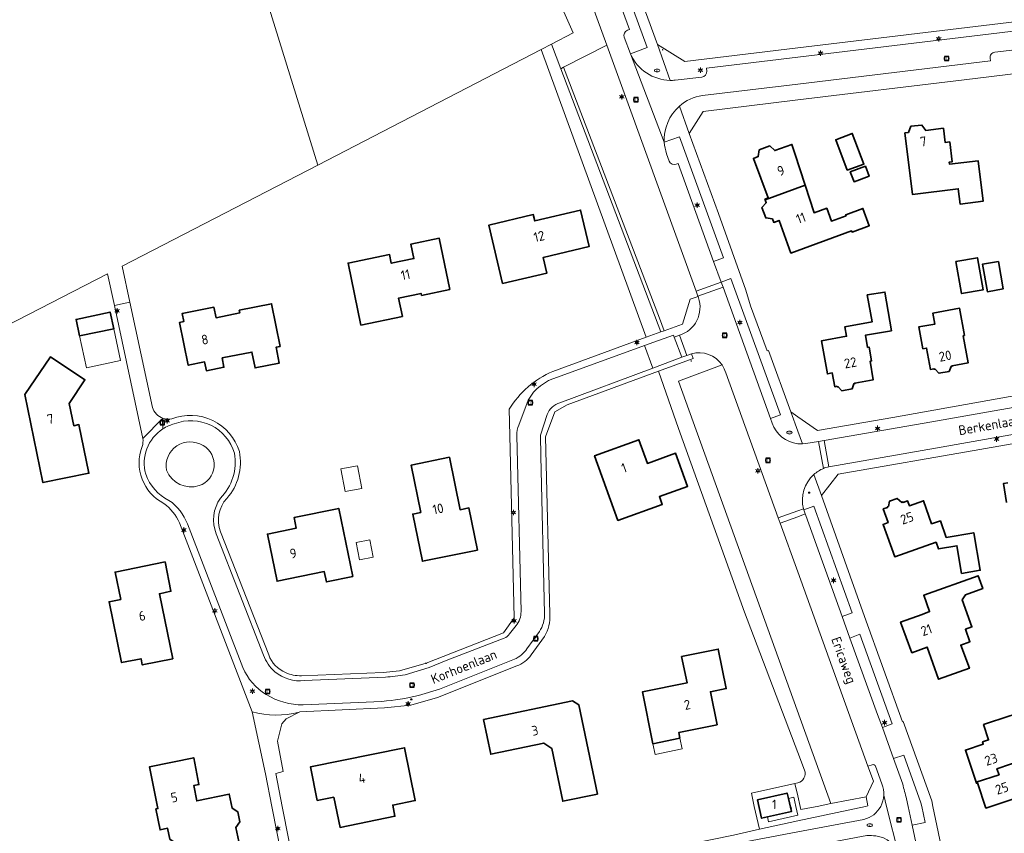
# Model space of a CAD drawing. Header units: metres. Extents: x 140853 to 145288, y 474558 to 480269.
# Tile 191 of 256: x 143355 to 143539, y 478495 to 478647. Entities that reach past the tile are written whole.
import ezdxf
from ezdxf.enums import TextEntityAlignment as Align

# ---------------------------------------------------------------- set-up
doc = ezdxf.new("R2010")
doc.units = ezdxf.units.M
doc.header["$MEASUREMENT"] = 0
for name, color, linetype, lineweight in [('B-WE-GR-BEPLANTING_CULTUUR_BOSPLANTSOEN-G', 90, 'GR-PLANTSOEN', 18), ('B-WE-GR-BOS_LOOF-G', 40, 'Continuous', 13), ('B-WE-GR-GRAS_KRUIDENRIJK-G', 80, 'Continuous', 18), ('B-WE-GR-GROENVOORZIENING-G', 80, 'Continuous', 18), ('B-WE-IE-TERREINAFSCHEIDING_KUNSTMATIG_HEKWERK-G', 20, 'IE-TERREINAFSCHEIDING-KUNSTMATIG', 18), ('B-WE-KL-DATA_TELECOM_KAST-S', 90, 'Continuous', 18), ('B-WE-KL-ET_LS_OV_LICHTMAST-S', 190, 'Continuous', 18), ('B-WE-KL-WATER_BRANDLEIDING_PUT-S', 150, 'Continuous', 18), ('B-WE-KL-WATER_PUT-S', 170, 'Continuous', 18), ('B-WE-OG-BEBOUWING-G', 7, 'Continuous', 35), ('B-WE-OG-BEBOUWING_BIJGEBOUW-G', 7, 'Continuous', 18), ('B-WE-OG-BEBOUWING_HUISNUMMER-T18', 10, 'Continuous', 18), ('B-WE-OG-BEBOUWING_LUIFEL-G', 7, 'Continuous', 18), ('B-WE-OG-BEBOUWING_STRAATNAAM-T18', 10, 'Continuous', 18), ('B-WE-OG-TERREIN_ERF-G', 7, 'Continuous', 18), ('B-WE-RI-GWA_RIOOLPUT-S', 30, 'Continuous', 18), ('B-WE-VH-VERHARDING_ASFALT-G', 252, 'Continuous', 18), ('B-WE-VH-VERHARDING_BETONSTRAATSTEEN-G', 252, 'Continuous', 18), ('B-WE-VH-VERHARDING_TEGEL-G', 252, 'Continuous', 18), ('X-XX-XX-ALGEMEEN-S', 7, 'Continuous', 18)]:
    doc.layers.add(name, color=color, linetype=linetype, lineweight=lineweight)
doc.styles.add('NLCS-ISO', font='txt')
doc.linetypes.add('GR-PLANTSOEN', pattern='A,0,[179,NLCS.shx,S=2,R=0,X=0,Y=0],-4', length=4)
doc.linetypes.add('IE-TERREINAFSCHEIDING-KUNSTMATIG', pattern='A,4,[82,NLCS.shx,S=0.75,R=90,X=0,Y=0],4,-2', length=10)

# ---------------------------------------------------------------- blocks, each defined once
blk = doc.blocks.new('SIE-WEG_AFVALBAK_TYPE_01')
for radius in [0.25, 0.156]:
    blk.add_circle((0, 0), radius)
blk = doc.blocks.new('B-SIE-WEG_LICHTMAST-SO')
at = {"ltscale": 0.1}
for p, q in [((-1.1, 0.63), (-2.19, 1.27)), ((0, 1.27), (0, 2.53)), ((1.1, 0.63), (2.19, 1.27)), ((-1.1, -0.63), (-2.19, -1.27)), ((0, -1.27), (0, -2.53)), ((1.1, -0.63), (2.19, -1.27))]:
    blk.add_line(p, q, dxfattribs=at)
at = {"flags": 128}
for points in [[(-1.16, 0.5), (1.16, 0.5)], [(-1.16, -0.5), (1.16, -0.5)]]:
    blk.add_lwpolyline(points, dxfattribs=at)
at = {"ltscale": 0.1}
blk.add_circle((0, 0), 1.27, dxfattribs=at)
at = {"style": 'NLCS-ISO'}
blk.add_attdef('TYPE', text='', height=1.8, dxfattribs=at).set_placement((0, 2.53), align=Align.BOTTOM_CENTER)
blk = doc.blocks.new('SRI-PUT_INSPECTIE-SO')
at = {"lineweight": -3, "flags": 128}
blk.add_lwpolyline([(-2, -2), (2, -2), (2, 2), (-2, 2)], close=True, dxfattribs=at)
at = {"lineweight": -3, "ltscale": 1.5}
blk.add_circle((0, 0), 2, dxfattribs=at)
at = {"ltscale": 0.1, "style": 'NLCS-ISO'}
blk.add_text('I', height=2.5, dxfattribs=at).set_placement((0, -0.01), align=Align.MIDDLE_CENTER)
blk = doc.blocks.new('SIE-WEG_STRAATPOT_BRANDKRAAN-SO')
blk.add_ellipse((0, 0), major_axis=(-0.729, 0), ratio=0.685994)
at = {"style": 'NLCS-ISO'}
blk.add_text('BR', height=0.4, dxfattribs=at).set_placement((-0.3, -0.15))
blk = doc.blocks.new('SKL-WATERLEIDINGPUT-SO')
at = {"color": 0, "linetype": 'ByBlock', "lineweight": 18}
blk.add_ellipse((0, 0), major_axis=(2.5, 0), ratio=0.54, dxfattribs=at)
at = {"color": 0, "linetype": 'ByBlock', "lineweight": 18, "style": 'NLCS-ISO'}
blk.add_text('wl', height=1.8, dxfattribs=at).set_placement((0, 0), align=Align.MIDDLE_CENTER)

msp = doc.modelspace()

# ---------------------------------------------------------------- linework, layer by layer
at = {"layer": 'B-WE-GR-BEPLANTING_CULTUUR_BOSPLANTSOEN-G', "ltscale": 0.2, "flags": 128}
for points in [[(143436.928, 478717.754), (143434.729, 478723.979), (143428.843, 478723.928), (143442.675, 478683.923), (143452.856, 478656.225), (143458.042, 478644.471), (143453.984, 478642.374), (143455.724, 478637.797), (143456.244, 478638.062), (143464.309, 478642.177), (143444.139, 478697.433), (143438.975, 478711.965), (143438.627, 478712.945), (143437.268, 478716.793), (143436.928, 478717.754)], [(143481.351, 478595.233), (143481.334, 478595.28), (143481.003, 478596.268), (143468.053, 478631.92), (143464.309, 478642.177), (143456.244, 478638.062), (143474.127, 478591.17), (143475.011, 478588.853), (143478.44, 478590.105), (143479.901, 478594.747), (143481.351, 478595.233)], [(143474.418, 478588.636), (143475.011, 478588.853), (143474.127, 478591.17), (143456.244, 478638.062), (143455.724, 478637.797), (143474.418, 478588.636)]]:
    msp.add_lwpolyline(points, close=True, dxfattribs=at)
for points in [[(143380.074, 478716.752), (143375.082, 478714.261), (143356.809, 478710.899), (143336.399, 478706.021), (143287.039, 478692.376), (143308.004, 478586.868), (143314.564, 478555.203), (143322.106, 478512.564), (143324.547, 478500), (143332.452, 478459.314), (143332.452, 478459.314, 0.0682945), (143340.824, 478462.486), (143340.824, 478462.486, 0.1753779), (143349.204, 478470.499), (143349.204, 478470.499, -0.1798474), (143354.174, 478475.493), (143354.174, 478475.493), (143353.555, 478478.85), (143349.244, 478500), (143332.947, 478579.953), (143371.025, 478599.492), (143372.292, 478593.571), (143375.211, 478594.189), (143373.782, 478600.907), (143410.288, 478619.782), (143383.897, 478705.012), (143380.074, 478716.752)], [(143500.454, 478500), (143500.592, 478499.408), (143502.578, 478499.8), (143503.595, 478500), (143506.153, 478500.505), (143477.683, 478579.447), (143485.846, 478582.449), (143485.846, 478582.449, 0.3240274), (143480.122, 478584.556), (143480.122, 478584.556), (143480.464, 478583.66), (143473.964, 478581.276), (143477.686, 478570.596), (143490.065, 478536.271), (143500, 478510.092), (143501.276, 478506.731), (143501.276, 478506.731, -0.431954), (143500, 478504.401), (143500, 478504.401), (143499.461, 478504.282), (143500, 478501.957), (143500.454, 478500)], [(143513.109, 478507.483), (143500, 478543.794), (143496.717, 478552.903), (143496.32, 478553.903), (143486.52, 478581.014), (143486.52, 478581.014, 0.0764766), (143485.846, 478582.449), (143485.846, 478582.449), (143477.683, 478579.447), (143506.153, 478500.505), (143512.755, 478501.807), (143514.142, 478504.736), (143513.109, 478507.483)]]:
    msp.add_lwpolyline(points, format="xyb", close=True, dxfattribs=at)
at = {"layer": 'B-WE-GR-BOS_LOOF-G', "ltscale": 0.2, "flags": 128}
msp.add_lwpolyline([(143410.288, 478619.782), (143452.074, 478641.387), (143453.984, 478642.374), (143458.042, 478644.471), (143452.856, 478656.225), (143442.675, 478683.923), (143428.843, 478723.928), (143413.23, 478722.073), (143393.632, 478719.441), (143383.725, 478717.403), (143382.509, 478717.133), (143380.074, 478716.752), (143383.897, 478705.012), (143410.288, 478619.782)], close=True, dxfattribs=at)
at = {"layer": 'B-WE-GR-GRAS_KRUIDENRIJK-G', "ltscale": 0.2, "flags": 128}
for points in [[(143467.565, 478643.676), (143468.729, 478640.56), (143471.854, 478641.744), (143465.366, 478659.525), (143463.522, 478658.858), (143468.53, 478645.141), (143468.162, 478644.995), (143468.162, 478644.995, 0.3953345), (143467.565, 478643.676)], [(143475.959, 478620.548, 0.413328), (143477.275, 478619.938), (143477.275, 478619.938), (143477.648, 478620.07), (143484.268, 478601.789), (143486.113, 478602.462), (143477.885, 478625.072), (143475.058, 478624.05), (143475.058, 478624.05, 0.0578336), (143475.477, 478621.924), (143475.477, 478621.924), (143475.959, 478620.548)], [(143517.885, 478508.928), (143519.6, 478504.167), (143519.6, 478504.167, 0.0086479), (143520.336, 478501.403), (143520.336, 478501.403), (143520.635, 478500), (143521.386, 478496.481), (143523.784, 478497.011), (143523.144, 478500), (143523.005, 478500.65), (143519.783, 478509.588), (143517.885, 478508.928)]]:
    msp.add_lwpolyline(points, format="xyb", close=True, dxfattribs=at)
for points in [[(143486.032, 478596.966), (143494.912, 478572.477), (143496.788, 478573.137), (143487.511, 478598.624), (143485.676, 478597.934), (143486.032, 478596.966)], [(143508.313, 478535.442), (143510.185, 478536.136), (143502.968, 478556.104), (143501.118, 478555.39), (143501.386, 478554.619), (143501.476, 478554.334), (143508.313, 478535.442)], [(143509.73, 478531.446), (143514.892, 478517.183), (143515.792, 478514.746), (143517.656, 478515.417), (143511.602, 478532.175), (143509.73, 478531.446)]]:
    msp.add_lwpolyline(points, close=True, dxfattribs=at)
msp.add_lwpolyline([(143454.072, 478486.551), (143500, 478495.236), (143512.349, 478497.556), (143512.349, 478497.556, 0.2111708), (143515.493, 478500), (143515.493, 478500, 0.1106645), (143516.076, 478502.068), (143516.076, 478502.068, 0.1098448), (143515.723, 478504.188), (143515.723, 478504.188), (143514.537, 478507.482), (143514.537, 478507.482, 0.462103), (143513.912, 478507.775), (143513.912, 478507.775), (143513.109, 478507.483), (143514.142, 478504.736), (143512.755, 478501.807), (143513.064, 478500.094), (143512.627, 478500), (143500, 478497.288), (143492.811, 478495.738), (143487.961, 478494.589)], format="xyb", dxfattribs=at)
at = {"layer": 'B-WE-GR-GROENVOORZIENING-G', "ltscale": 0.2, "flags": 128}
msp.add_lwpolyline([(143452.074, 478641.387), (143471.645, 478587.623), (143474.418, 478588.636), (143455.724, 478637.797), (143453.984, 478642.374), (143452.074, 478641.387)], close=True, dxfattribs=at)
at = {"layer": 'B-WE-IE-TERREINAFSCHEIDING_KUNSTMATIG_HEKWERK-G', "ltscale": 0.2, "flags": 128}
for points in [[(143458.042, 478644.471), (143452.856, 478656.225), (143442.675, 478683.923), (143428.843, 478723.928)], [(143453.984, 478642.374), (143458.042, 478644.471)], [(143452.074, 478641.387), (143453.984, 478642.374)], [(143455.724, 478637.797), (143453.984, 478642.374)], [(143410.288, 478619.782), (143452.074, 478641.387)], [(143474.418, 478588.636), (143455.724, 478637.797)], [(143373.782, 478600.907), (143410.288, 478619.782)], [(143373.782, 478600.907), (143375.211, 478594.189)], [(143349.244, 478500), (143332.947, 478579.953), (143371.025, 478599.492), (143372.292, 478593.571)], [(143473.964, 478581.276), (143477.686, 478570.596), (143490.065, 478536.271), (143500, 478510.092)], [(143501.276, 478506.731), (143500, 478510.092)], [(143491.874, 478500), (143491.328, 478502.487), (143499.461, 478504.282)], [(143499.461, 478504.282), (143500, 478504.401)], [(143499.461, 478504.282), (143500, 478501.957)], [(143500.454, 478500), (143500, 478501.957)], [(143506.153, 478500.505), (143503.595, 478500)], [(143512.755, 478501.807), (143506.153, 478500.505)], [(143512.627, 478500), (143513.064, 478500.094), (143512.755, 478501.807)], [(143491.874, 478500), (143492.811, 478495.738)], [(143500, 478497.288), (143512.627, 478500)], [(143502.578, 478499.8), (143500.592, 478499.408), (143500.454, 478500)], [(143503.595, 478500), (143502.578, 478499.8)], [(143492.811, 478495.738), (143500, 478497.288)], [(143492.811, 478495.738), (143487.961, 478494.589), (143453.897, 478487.738), (143409.724, 478478.417)]]:
    msp.add_lwpolyline(points, dxfattribs=at)
msp.add_lwpolyline([(143500, 478504.401, 0.431954), (143501.276, 478506.731)], format="xyb", dxfattribs=at)
at = {"layer": 'B-WE-OG-BEBOUWING-G', "ltscale": 0.2, "flags": 128}
for points in [[(143519.986, 478625.808), (143521.401, 478614.313), (143529.976, 478615.369), (143530.328, 478612.511), (143534.616, 478613.038), (143533.685, 478620.601), (143528.344, 478619.944), (143528.296, 478620.351), (143528.843, 478620.416), (143528.402, 478624.12), (143527.508, 478624.014), (143527.193, 478626.665), (143523.946, 478626.279), (143523.18, 478627.26), (143521.148, 478627.035), (143520.651, 478625.887), (143519.986, 478625.808)], [(143509.223, 478618.827), (143512.342, 478619.994), (143510.18, 478625.715), (143507.089, 478624.531), (143509.223, 478618.827)], [(143493.898, 478613.316), (143501.363, 478616.049), (143499.45, 478621.951), (143498.894, 478623.666), (143495.681, 478622.494), (143494.74, 478623.374), (143492.793, 478622.629), (143492.601, 478621.38), (143491.702, 478621.043), (143494.476, 478613.655), (143493.858, 478613.423), (143493.898, 478613.316)], [(143509.809, 478618.546), (143510.503, 478616.671), (143513.316, 478617.712), (143512.622, 478619.588), (143509.809, 478618.546)], [(143493.898, 478613.316), (143494.104, 478612.768), (143493.289, 478611.842), (143493.993, 478609.918), (143495.25, 478609.739), (143495.491, 478609.081), (143496.486, 478609.446), (143498.724, 478603.344), (143510.059, 478607.482), (143510.131, 478607.285), (143513.362, 478608.464), (143512.179, 478611.705), (143508.948, 478610.526), (143509.023, 478610.319), (143506.28, 478609.317), (143505.396, 478611.741), (143503.038, 478610.88), (143501.363, 478616.049), (143493.898, 478613.316)], [(143444.837, 478597.691), (143453.113, 478599.63), (143452.429, 478602.551), (143460.997, 478604.558), (143459.4, 478611.374), (143450.832, 478609.366), (143450.558, 478610.535), (143442.282, 478608.596), (143444.837, 478597.691)], [(143434.987, 478596.531), (143432.997, 478606.127), (143427.7, 478605.029), (143428.258, 478602.336), (143424.047, 478601.463), (143423.712, 478603.079), (143415.977, 478601.475), (143418.373, 478589.919), (143426.12, 478591.517), (143425.407, 478594.954), (143429.618, 478595.827), (143429.699, 478595.435), (143434.987, 478596.531)], [(143529.519, 478601.761), (143530.594, 478595.788), (143534.639, 478596.517), (143533.564, 478602.489), (143529.519, 478601.761)], [(143537.486, 478601.809), (143534.524, 478601.295), (143535.421, 478596.131), (143538.376, 478596.686), (143537.486, 478601.809)], [(143517.535, 478588.858), (143516.264, 478596.069), (143512.967, 478595.541), (143513.87, 478590.491), (143508.8, 478589.585), (143509.119, 478587.803), (143504.433, 478586.965), (143505.536, 478580.797), (143506.432, 478580.957), (143506.891, 478578.388), (143507.344, 478578.469), (143507.363, 478578.361), (143507.57, 478578.398), (143508.233, 478577.639), (143510.139, 478577.981), (143510.453, 478578.923), (143510.67, 478578.961), (143510.651, 478579.069), (143514.107, 478579.68), (143513.493, 478583.154), (143513.789, 478583.206), (143513.331, 478585.796), (143513.036, 478585.744), (143512.634, 478588.019), (143517.535, 478588.858)], [(143372.169, 478589.206), (143371.509, 478592.329), (143365.141, 478590.976), (143365.8, 478587.878), (143372.169, 478589.206)], [(143403.296, 478585.907), (143401.674, 478593.904), (143395.637, 478592.68), (143395.738, 478592.18), (143391.299, 478591.279), (143390.899, 478593.249), (143384.95, 478592.042), (143385.251, 478590.562), (143384.467, 478590.403), (143386.089, 478582.406), (143389.147, 478583.027), (143389.491, 478581.362), (143392.776, 478582.04), (143392.445, 478583.759), (143397.986, 478584.862), (143398.574, 478581.91), (143403.102, 478582.812), (143402.512, 478585.748), (143403.296, 478585.907)], [(143531.132, 478587.944), (143530.213, 478593.049), (143525.243, 478592.154), (143525.615, 478590.088), (143522.635, 478589.588), (143523.376, 478585.498), (143524.045, 478585.62), (143524.775, 478581.632), (143525.444, 478581.754), (143525.462, 478581.656), (143525.659, 478581.692), (143526.365, 478580.903), (143528.257, 478581.235), (143528.636, 478582.179), (143528.833, 478582.215), (143528.815, 478582.314), (143531.835, 478582.864), (143530.916, 478587.905), (143531.132, 478587.944)], [(143355.589, 478576.907), (143358.942, 478560.487), (143367.526, 478562.24), (143365.673, 478571.31), (143364.693, 478571.11), (143363.849, 478575.244), (143366.805, 478579.681), (143360.336, 478583.954), (143355.589, 478576.907)], [(143466.396, 478553.413), (143474.672, 478556.405), (143474.141, 478557.872), (143479.398, 478559.772), (143477.161, 478565.96), (143471.901, 478564.059), (143470.3, 478568.488), (143462.027, 478565.497), (143466.396, 478553.413)], [(143440.129, 478547.868), (143438.531, 478555.744), (143436.894, 478555.412), (143434.904, 478565.215), (143427.746, 478563.732), (143429.536, 478554.912), (143428.057, 478554.611), (143429.849, 478545.782), (143440.129, 478547.868)], [(143526.63, 478553.349), (143525.007, 478552.781), (143523.504, 478557.076), (143520.852, 478556.148), (143520.466, 478557.092), (143519.67, 478556.767), (143519.628, 478556.869), (143519.434, 478556.789), (143518.589, 478557.521), (143517.136, 478557.024), (143516.918, 478556.023), (143516.721, 478555.952), (143516.758, 478555.849), (143515.959, 478555.56), (143516.88, 478553.011), (143515.94, 478552.671), (143518.12, 478546.642), (143525.831, 478549.341), (143526.272, 478548.08), (143529.716, 478548.675), (143530.605, 478543.521), (143534.074, 478544.119), (143532.869, 478551.106), (143527.724, 478550.225), (143526.63, 478553.349)], [(143416.837, 478542.936), (143414.208, 478555.669), (143405.865, 478553.943), (143406.271, 478551.976), (143400.884, 478550.864), (143402.706, 478542.04), (143411.52, 478543.86), (143411.921, 478541.921), (143416.837, 478542.936)], [(143381.757, 478545.656), (143372.439, 478543.756), (143373.479, 478538.651), (143371.314, 478538.21), (143373.631, 478526.844), (143377.276, 478527.587), (143377.514, 478526.421), (143383.197, 478527.579), (143380.72, 478539.729), (143382.876, 478540.169), (143381.757, 478545.656)], [(143530.703, 478538.564), (143531.348, 478539.519), (143534.546, 478540.671), (143533.685, 478543.093), (143523.524, 478539.432), (143524.626, 478536.375), (143523.205, 478535.863), (143519.216, 478534.426), (143521.327, 478528.709), (143524.151, 478529.751), (143526.314, 478523.75), (143532.067, 478525.793), (143530.456, 478530.131), (143532.159, 478530.745), (143531.312, 478533.097), (143532.516, 478533.531), (143530.703, 478538.564)], [(143477.975, 478512.711), (143477.756, 478513.789), (143484.929, 478515.249), (143483.674, 478521.413), (143486.624, 478522.013), (143485.126, 478529.372), (143478.296, 478527.982), (143479.297, 478523.063), (143470.958, 478521.365), (143472.929, 478511.684), (143477.975, 478512.711)], [(143441.274, 478516.237), (143442.632, 478509.747), (143452.518, 478511.816), (143454.021, 478510.833), (143456.09, 478500.947), (143462.55, 478502.298), (143459.069, 478518.938), (143457.885, 478519.712), (143441.274, 478516.237)], [(143413.333, 478501.702), (143414.479, 478496.078), (143424.728, 478498.166), (143424.309, 478500.224), (143428.522, 478501.083), (143426.51, 478510.96), (143408.96, 478507.384), (143410.216, 478501.109), (143413.333, 478501.702)], [(143394.301, 478499.654), (143393.774, 478502.282), (143387.679, 478501.022), (143387.123, 478503.878), (143388.095, 478504.067), (143387.118, 478509.088), (143378.888, 478507.414), (143380.443, 478499.593), (143380.051, 478499.514), (143380.833, 478495.612), (143382.255, 478495.897), (143382.657, 478493.887), (143384.648, 478492.501), (143388.442, 478493.261), (143388.684, 478492.055), (143395.548, 478493.43), (143395.023, 478496.048), (143395.741, 478497.099), (143395.367, 478498.966), (143394.301, 478499.654)], [(143533.312, 478504.504), (143533.37, 478504.328), (143533.579, 478504.397), (143535.141, 478499.665), (143547.653, 478503.828), (143546.791, 478506.418), (143543.119, 478505.197), (143542.409, 478507.332), (143542.728, 478507.434), (143542.311, 478508.725), (143537.209, 478507.018), (143537.616, 478505.899), (143533.312, 478504.504)], [(143494.313, 478498.023), (143498.831, 478499.052), (143498.228, 478501.478), (143497.986, 478502.486), (143492.459, 478501.211), (143493.241, 478497.779), (143494.313, 478498.023)]]:
    msp.add_lwpolyline(points, close=True, dxfattribs=at)
msp.add_lwpolyline([(143539.27, 478560.436), (143538.403, 478560.287), (143539.022, 478556.786)], dxfattribs=at)
msp.add_lwpolyline([(143539.589, 478516.912), (143534.697, 478515.271), (143535.652, 478512.427), (143534.514, 478512.045), (143534.654, 478511.628), (143531.323, 478510.526), (143533.312, 478504.504), (143537.616, 478505.899), (143537.209, 478507.018), (143542.311, 478508.725), (143541.044, 478512.654), (143541.044, 478512.654, 0.9946602), (143539.589, 478516.912)], format="xyb", close=True, dxfattribs=at)
at = {"layer": 'B-WE-OG-BEBOUWING_BIJGEBOUW-G', "ltscale": 0.2, "flags": 128}
for points in [[(143415.422, 478558.797), (143418.548, 478559.4), (143417.73, 478563.636), (143414.606, 478563.023), (143415.422, 478558.797)], [(143418.096, 478546.035), (143420.658, 478546.538), (143420.015, 478549.814), (143417.455, 478549.297), (143418.096, 478546.035)], [(143477.975, 478512.711), (143472.929, 478511.684), (143473.332, 478509.702), (143478.378, 478510.729), (143477.975, 478512.711)]]:
    msp.add_lwpolyline(points, close=True, dxfattribs=at)
at = {"layer": 'B-WE-OG-BEBOUWING_LUIFEL-G', "ltscale": 0.2, "flags": 128}
msp.add_lwpolyline([(143365.8, 478587.878), (143367.066, 478581.928), (143373.422, 478583.28), (143372.169, 478589.206), (143365.8, 478587.878)], close=True, dxfattribs=at)
at = {"layer": 'B-WE-OG-TERREIN_ERF-G', "ltscale": 0.2, "flags": 128}
for points in [[(143582.488, 478655.669), (143583.221, 478674.652), (143583.779, 478687.875), (143583.98, 478695.876), (143584.094, 478708.054), (143583.818, 478714.29), (143583.444, 478728.506), (143582.246, 478743.762), (143577.478, 478747.14), (143500, 478733.649), (143448.33, 478724.644), (143445.634, 478720.172), (143450.632, 478705.895), (143456.835, 478688.69), (143466.116, 478663.216), (143473.76, 478642.309), (143478.877, 478639.152), (143500, 478641.693), (143540.99, 478646.623), (143540.974, 478646.752), (143558.459, 478648.919), (143578.55, 478651.336), (143582.488, 478655.669)], [(143519.986, 478625.808), (143520.651, 478625.887), (143521.148, 478627.035), (143523.18, 478627.26), (143523.946, 478626.279), (143527.193, 478626.665), (143527.508, 478624.014), (143528.402, 478624.12), (143528.843, 478620.416), (143528.296, 478620.351), (143528.344, 478619.944), (143533.685, 478620.601), (143534.616, 478613.038), (143530.328, 478612.511), (143529.976, 478615.369), (143521.401, 478614.313), (143519.986, 478625.808)], [(143509.223, 478618.827), (143507.089, 478624.531), (143510.18, 478625.715), (143512.342, 478619.994), (143509.223, 478618.827)], [(143501.363, 478616.049), (143503.038, 478610.88), (143505.396, 478611.741), (143506.28, 478609.317), (143509.023, 478610.319), (143508.948, 478610.526), (143512.179, 478611.705), (143513.362, 478608.464), (143510.131, 478607.285), (143510.059, 478607.482), (143498.724, 478603.344), (143496.486, 478609.446), (143495.491, 478609.081), (143495.25, 478609.739), (143493.993, 478609.918), (143493.289, 478611.842), (143494.104, 478612.768), (143493.898, 478613.316), (143493.858, 478613.423), (143494.476, 478613.655), (143491.702, 478621.043), (143492.601, 478621.38), (143492.793, 478622.629), (143494.74, 478623.374), (143495.681, 478622.494), (143498.894, 478623.666), (143499.45, 478621.951), (143501.363, 478616.049)], [(143510.503, 478616.671), (143509.809, 478618.546), (143512.622, 478619.588), (143513.316, 478617.712), (143510.503, 478616.671)], [(143444.837, 478597.691), (143442.282, 478608.596), (143450.558, 478610.535), (143450.832, 478609.366), (143459.4, 478611.374), (143460.997, 478604.558), (143452.429, 478602.551), (143453.113, 478599.63), (143444.837, 478597.691)], [(143434.987, 478596.531), (143429.699, 478595.435), (143429.618, 478595.827), (143425.407, 478594.954), (143426.12, 478591.517), (143418.373, 478589.919), (143415.977, 478601.475), (143423.712, 478603.079), (143424.047, 478601.463), (143428.258, 478602.336), (143427.7, 478605.029), (143432.997, 478606.127), (143434.987, 478596.531)], [(143529.519, 478601.761), (143533.564, 478602.489), (143534.639, 478596.517), (143530.594, 478595.788), (143529.519, 478601.761)], [(143537.486, 478601.809), (143538.376, 478596.686), (143535.421, 478596.131), (143534.524, 478601.295), (143537.486, 478601.809)], [(143517.535, 478588.858), (143512.634, 478588.019), (143513.036, 478585.744), (143513.331, 478585.796), (143513.789, 478583.206), (143513.493, 478583.154), (143514.107, 478579.68), (143510.651, 478579.069), (143510.67, 478578.961), (143510.453, 478578.923), (143510.139, 478577.981), (143508.233, 478577.639), (143507.57, 478578.398), (143507.363, 478578.361), (143507.344, 478578.469), (143506.891, 478578.388), (143506.432, 478580.957), (143505.536, 478580.797), (143504.433, 478586.965), (143509.119, 478587.803), (143508.8, 478589.585), (143513.87, 478590.491), (143512.967, 478595.541), (143516.264, 478596.069), (143517.535, 478588.858)], [(143365.8, 478587.878), (143365.141, 478590.976), (143371.509, 478592.329), (143372.169, 478589.206), (143365.8, 478587.878)], [(143403.296, 478585.907), (143402.512, 478585.748), (143403.102, 478582.812), (143398.574, 478581.91), (143397.986, 478584.862), (143392.445, 478583.759), (143392.776, 478582.04), (143389.491, 478581.362), (143389.147, 478583.027), (143386.089, 478582.406), (143384.467, 478590.403), (143385.251, 478590.562), (143384.95, 478592.042), (143390.899, 478593.249), (143391.299, 478591.279), (143395.738, 478592.18), (143395.637, 478592.68), (143401.674, 478593.904), (143403.296, 478585.907)], [(143531.132, 478587.944), (143530.916, 478587.905), (143531.835, 478582.864), (143528.815, 478582.314), (143528.833, 478582.215), (143528.636, 478582.179), (143528.257, 478581.235), (143526.365, 478580.903), (143525.659, 478581.692), (143525.462, 478581.656), (143525.444, 478581.754), (143524.775, 478581.632), (143524.045, 478585.62), (143523.376, 478585.498), (143522.635, 478589.588), (143525.615, 478590.088), (143525.243, 478592.154), (143530.213, 478593.049), (143531.132, 478587.944)], [(143367.526, 478562.24), (143358.942, 478560.487), (143355.589, 478576.907), (143360.336, 478583.954), (143366.805, 478579.681), (143363.849, 478575.244), (143364.693, 478571.11), (143365.673, 478571.31), (143367.526, 478562.24)], [(143466.396, 478553.413), (143462.027, 478565.497), (143470.3, 478568.488), (143471.901, 478564.059), (143477.161, 478565.96), (143479.398, 478559.772), (143474.141, 478557.872), (143474.672, 478556.405), (143466.396, 478553.413)], [(143440.129, 478547.868), (143429.849, 478545.782), (143428.057, 478554.611), (143429.536, 478554.912), (143427.746, 478563.732), (143434.904, 478565.215), (143436.894, 478555.412), (143438.531, 478555.744), (143440.129, 478547.868)], [(143526.63, 478553.349), (143527.724, 478550.225), (143532.869, 478551.106), (143534.074, 478544.119), (143530.605, 478543.521), (143529.716, 478548.675), (143526.272, 478548.08), (143525.831, 478549.341), (143518.12, 478546.642), (143515.94, 478552.671), (143516.88, 478553.011), (143515.959, 478555.56), (143516.758, 478555.849), (143516.721, 478555.952), (143516.918, 478556.023), (143517.136, 478557.024), (143518.589, 478557.521), (143519.434, 478556.789), (143519.628, 478556.869), (143519.67, 478556.767), (143520.466, 478557.092), (143520.852, 478556.148), (143523.504, 478557.076), (143525.007, 478552.781), (143526.63, 478553.349)], [(143416.837, 478542.936), (143411.921, 478541.921), (143411.52, 478543.86), (143402.706, 478542.04), (143400.884, 478550.864), (143406.271, 478551.976), (143405.865, 478553.943), (143414.208, 478555.669), (143416.837, 478542.936)], [(143381.757, 478545.656), (143382.876, 478540.169), (143380.72, 478539.729), (143383.197, 478527.579), (143377.514, 478526.421), (143377.276, 478527.587), (143373.631, 478526.844), (143371.314, 478538.21), (143373.479, 478538.651), (143372.439, 478543.756), (143381.757, 478545.656)], [(143530.703, 478538.564), (143532.516, 478533.531), (143531.312, 478533.097), (143532.159, 478530.745), (143530.456, 478530.131), (143532.067, 478525.793), (143526.314, 478523.75), (143524.151, 478529.751), (143521.327, 478528.709), (143519.216, 478534.426), (143523.205, 478535.863), (143524.626, 478536.375), (143523.524, 478539.432), (143533.685, 478543.093), (143534.546, 478540.671), (143531.348, 478539.519), (143530.703, 478538.564)], [(143472.929, 478511.684), (143470.958, 478521.365), (143479.297, 478523.063), (143478.296, 478527.982), (143485.126, 478529.372), (143486.624, 478522.013), (143483.674, 478521.413), (143484.929, 478515.249), (143477.756, 478513.789), (143477.975, 478512.711), (143472.929, 478511.684)], [(143441.274, 478516.237), (143457.885, 478519.712), (143459.069, 478518.938), (143462.55, 478502.298), (143456.09, 478500.947), (143454.021, 478510.833), (143452.518, 478511.816), (143442.632, 478509.747), (143441.274, 478516.237)], [(143413.333, 478501.702), (143410.216, 478501.109), (143408.96, 478507.384), (143426.51, 478510.96), (143428.522, 478501.083), (143424.309, 478500.224), (143424.728, 478498.166), (143414.479, 478496.078), (143413.333, 478501.702)], [(143394.301, 478499.654), (143395.367, 478498.966), (143395.741, 478497.099), (143395.023, 478496.048), (143395.548, 478493.43), (143388.684, 478492.055), (143388.442, 478493.261), (143384.648, 478492.501), (143382.657, 478493.887), (143382.255, 478495.897), (143380.833, 478495.612), (143380.051, 478499.514), (143380.443, 478499.593), (143378.888, 478507.414), (143387.118, 478509.088), (143388.095, 478504.067), (143387.123, 478503.878), (143387.679, 478501.022), (143393.774, 478502.282), (143394.301, 478499.654)], [(143502.578, 478499.8), (143500.592, 478499.408), (143500.454, 478500), (143500, 478501.957), (143499.461, 478504.282), (143491.328, 478502.487), (143491.874, 478500), (143492.811, 478495.738), (143500, 478497.288), (143512.627, 478500), (143513.064, 478500.094), (143512.755, 478501.807), (143506.153, 478500.505), (143503.595, 478500), (143502.578, 478499.8)], [(143498.228, 478501.478), (143499.254, 478501.72), (143499.626, 478500), (143499.987, 478498.331), (143494.527, 478497.087), (143494.313, 478498.023), (143493.241, 478497.779), (143492.459, 478501.211), (143497.986, 478502.486), (143498.228, 478501.478)], [(143498.228, 478501.478), (143498.831, 478499.052), (143494.313, 478498.023), (143494.527, 478497.087), (143499.987, 478498.331), (143499.626, 478500), (143499.254, 478501.72), (143498.228, 478501.478)]]:
    msp.add_lwpolyline(points, close=True, dxfattribs=at)
msp.add_lwpolyline([(143471.645, 478587.623), (143452.074, 478641.387), (143410.288, 478619.782), (143373.782, 478600.907), (143375.211, 478594.189), (143379.392, 478574.538), (143379.392, 478574.538, 0.2351183), (143381.382, 478572.496), (143381.382, 478572.496, 0.1307178), (143383.027, 478572.369), (143383.027, 478572.369, -0.4362041), (143395.66, 478566.262), (143395.66, 478566.262, -0.2339154), (143393.309, 478557.528), (143393.309, 478557.528, 0.287163), (143392.146, 478551.312), (143392.146, 478551.312), (143401.135, 478528.319), (143401.135, 478528.319, 0.2009947), (143404.273, 478524.979), (143404.273, 478524.979, 0.0986336), (143407.243, 478524.388), (143407.243, 478524.388), (143422.533, 478525.029), (143425.546, 478525.312), (143430.567, 478526.763), (143444.985, 478532.41), (143447.01, 478535.225), (143446.212, 478569.297), (143446.062, 478574.182), (143446.062, 478574.182, -0.154605), (143454.202, 478581.249), (143454.202, 478581.249), (143471.645, 478587.623)], format="xyb", close=True, dxfattribs=at)
for points in [[(143554.571, 478638.572), (143531.064, 478635.709), (143500, 478631.96), (143482.343, 478629.83), (143479.706, 478625.686), (143485.189, 478610.729), (143490.316, 478596.453), (143491.178, 478593.516), (143494.25, 478585.077), (143494.512, 478585.173), (143498.679, 478573.675), (143498.679, 478573.675), (143500, 478572.763), (143503.668, 478570.228), (143517.745, 478572.669), (143541.406, 478576.861)], [(143539.022, 478556.786), (143538.403, 478560.287), (143539.27, 478560.436)], [(143541.044, 478512.654), (143542.311, 478508.725), (143542.728, 478507.434), (143542.409, 478507.332), (143543.119, 478505.197), (143546.791, 478506.418), (143547.653, 478503.828), (143535.141, 478499.665), (143533.579, 478504.397), (143533.37, 478504.328), (143533.312, 478504.504), (143531.323, 478510.526), (143534.654, 478511.628), (143534.514, 478512.045), (143535.652, 478512.427), (143534.697, 478515.271), (143539.589, 478516.912)]]:
    msp.add_lwpolyline(points, dxfattribs=at)
for points in [[(143405.617, 478480.083), (143401.708, 478500), (143400.518, 478506.064), (143398.026, 478517.681), (143384.462, 478552.953), (143384.462, 478552.953, 0.1349618), (143381.548, 478556.582), (143381.548, 478556.582, -0.3849374), (143377.504, 478567.223), (143377.504, 478567.223, 0.1085512), (143377.614, 478568.697), (143377.614, 478568.697), (143372.292, 478593.571), (143371.025, 478599.492), (143332.947, 478579.953), (143349.244, 478500), (143353.555, 478478.85)], [(143487.961, 478494.589), (143492.811, 478495.738), (143491.874, 478500), (143491.328, 478502.487), (143499.461, 478504.282), (143500, 478504.401), (143500, 478504.401, 0.431954), (143501.276, 478506.731), (143501.276, 478506.731), (143500, 478510.092), (143490.065, 478536.271), (143477.686, 478570.596), (143473.964, 478581.276), (143456.881, 478574.994), (143454.617, 478573.676), (143452.848, 478569.001), (143453.643, 478535.877), (143453.643, 478535.877, -0.1667614), (143452.649, 478531.751), (143452.649, 478531.751), (143450.2, 478528.295), (143450.2, 478528.295, -0.1519097), (143447.475, 478526.221), (143447.475, 478526.221), (143432.68, 478520.331), (143427.676, 478518.92), (143422.744, 478518.377), (143406.981, 478517.639), (143406.798, 478517.59), (143404.378, 478516.331), (143403.602, 478515.395), (143402.792, 478512.2), (143403.832, 478506.49), (143402.447, 478506.156), (143403.655, 478500), (143407.483, 478480.501)], [(143554.574, 478570.291), (143533.989, 478566.665), (143507.553, 478562.049), (143504.441, 478558.071), (143512.489, 478535.438), (143519.561, 478515.787), (143519.655, 478515.822), (143525.033, 478501.045), (143525.25, 478500), (143529.324, 478480.448), (143532.988, 478462.759), (143532.988, 478462.759, 0.2396349), (143536.295, 478458.909), (143536.295, 478458.909), (143550.646, 478463.442)]]:
    msp.add_lwpolyline(points, format="xyb", dxfattribs=at)
at = {"layer": 'B-WE-VH-VERHARDING_ASFALT-G', "ltscale": 0.2, "flags": 128}
msp.add_lwpolyline([(143429.095, 478520.705), (143433.062, 478521.875), (143447.056, 478527.469), (143447.056, 478527.469, 0.1275749), (143449.386, 478529.442), (143449.386, 478529.442), (143451.711, 478532.646), (143451.711, 478532.646, 0.1519927), (143452.686, 478536.049), (143452.686, 478536.049), (143451.979, 478565.437), (143451.912, 478569.328), (143453.175, 478573.211), (143453.175, 478573.211, -0.2249106), (143455.523, 478575.407), (143455.523, 478575.407), (143472.895, 478581.871), (143471.348, 478586.073), (143455.112, 478580.17), (143455.112, 478580.17, 0.1992714), (143449.608, 478575.873), (143449.608, 478575.873), (143447.841, 478571.221), (143447.841, 478571.221, 0.1375614), (143447.498, 478569.279), (143447.498, 478569.279), (143448.282, 478536.411), (143448.282, 478536.411, -0.1791542), (143447.376, 478533.777), (143447.376, 478533.777), (143446.121, 478532.234), (143446.121, 478532.234, -0.1689825), (143445.128, 478531.41), (143445.128, 478531.41), (143434.297, 478527.217), (143431.131, 478525.921), (143426.606, 478524.58), (143426.606, 478524.58, -0.0280231), (143422.932, 478524.139), (143422.932, 478524.139), (143407.791, 478523.501), (143407.791, 478523.501, -0.2099052), (143402.294, 478525.147), (143402.294, 478525.147, -0.1313643), (143400.17, 478528.268), (143400.17, 478528.268), (143391.336, 478550.915), (143391.336, 478550.915, -0.2603768), (143392.134, 478557.567), (143392.134, 478557.567, 0.2363606), (143394.758, 478565.962), (143394.758, 478565.962, 0.4394877), (143383.481, 478571.452), (143383.481, 478571.452, 0.0761107), (143381.382, 478570.512), (143381.382, 478570.512, 0.3284661), (143378.153, 478562.04), (143378.153, 478562.04, 0.1910603), (143382.49, 478557.155), (143382.49, 478557.155, -0.1641134), (143385.943, 478552.748), (143385.943, 478552.748), (143396.306, 478525.932), (143396.306, 478525.932, 0.1565421), (143400.687, 478520.878), (143400.687, 478520.878, 0.1371118), (143407.559, 478518.944), (143407.559, 478518.944), (143422.265, 478519.609), (143422.265, 478519.609, 0.041591), (143429.095, 478520.705)], format="xyb", close=True, dxfattribs=at)
for points in [[(143382.039, 478562.791, -0.6502897), (143388.867, 478567.407)], [(143388.867, 478567.407, -0.652297), (143388.112, 478559.918)], [(143388.112, 478559.918, -0.3950327), (143382.039, 478562.791)]]:
    msp.add_lwpolyline(points, format="xyb", dxfattribs=at)
at = {"layer": 'B-WE-VH-VERHARDING_BETONSTRAATSTEEN-G', "ltscale": 0.2, "flags": 128}
for points in [[(143444.139, 478697.433), (143464.309, 478642.177), (143468.053, 478631.92), (143481.003, 478596.268), (143485.676, 478597.934), (143484.268, 478601.789), (143477.648, 478620.07), (143477.275, 478619.938), (143477.275, 478619.938, -0.413328), (143475.959, 478620.548), (143475.959, 478620.548), (143475.477, 478621.924), (143475.477, 478621.924, -0.0578336), (143475.058, 478624.05), (143475.058, 478624.05), (143468.729, 478640.56), (143467.565, 478643.676), (143467.565, 478643.676, -0.3953345), (143468.162, 478644.995), (143468.162, 478644.995), (143468.53, 478645.141), (143463.522, 478658.858)], [(143465.366, 478659.525), (143471.854, 478641.744), (143468.729, 478640.56), (143468.729, 478640.56, 0.2922613), (143476.154, 478635.616), (143476.154, 478635.616), (143473.76, 478642.309), (143466.116, 478663.216)], [(143550.572, 478646.053), (143500, 478639.923), (143482.932, 478637.882), (143482.978, 478637.346), (143482.978, 478637.346, -0.4089445), (143482.084, 478636.237), (143482.084, 478636.237), (143477.069, 478635.65), (143477.069, 478635.65, -0.0262339), (143476.154, 478635.616), (143476.154, 478635.616, -0.2922613), (143468.729, 478640.56), (143468.729, 478640.56), (143475.058, 478624.05), (143475.058, 478624.05, -0.2320895), (143477.874, 478630.805), (143477.874, 478630.805, -0.1450608), (143482.163, 478632.781), (143482.163, 478632.781), (143500, 478634.927), (143535.998, 478639.272), (143535.942, 478639.756), (143535.942, 478639.756, -0.4483522), (143536.821, 478640.875), (143536.821, 478640.875), (143544.769, 478641.85)], [(143540.99, 478646.623), (143500, 478641.693), (143478.877, 478639.152), (143473.76, 478642.309), (143476.154, 478635.616), (143476.154, 478635.616, 0.0262339), (143477.069, 478635.65), (143477.069, 478635.65), (143482.084, 478636.237), (143482.084, 478636.237, 0.4089445), (143482.978, 478637.346), (143482.978, 478637.346), (143482.932, 478637.882), (143500, 478639.923), (143550.572, 478646.053)], [(143544.769, 478641.85), (143536.821, 478640.875), (143536.821, 478640.875, 0.4483522), (143535.942, 478639.756), (143535.942, 478639.756), (143535.998, 478639.272), (143500, 478634.927), (143482.163, 478632.781), (143482.163, 478632.781, 0.1450608), (143477.874, 478630.805), (143477.874, 478630.805), (143479.706, 478625.686), (143482.343, 478629.83), (143500, 478631.96), (143531.064, 478635.709), (143554.571, 478638.572)], [(143551.749, 478571.495), (143525.734, 478566.907), (143505.771, 478563.441), (143505.771, 478563.441, 0.045846), (143504.771, 478563.125), (143504.771, 478563.125, 0.0820754), (143502.994, 478561.989), (143502.994, 478561.989), (143504.441, 478558.071), (143507.553, 478562.049), (143533.989, 478566.665), (143554.574, 478570.291)], [(143529.324, 478480.448), (143525.25, 478500), (143525.033, 478501.045), (143519.655, 478515.822), (143519.561, 478515.787), (143512.489, 478535.438), (143504.441, 478558.071), (143502.994, 478561.989), (143502.994, 478561.989, 0.2777044), (143501.042, 478555.601), (143501.042, 478555.601), (143501.118, 478555.39), (143502.968, 478556.104), (143510.185, 478536.136), (143508.313, 478535.442), (143508.313, 478535.442), (143509.73, 478531.446), (143511.602, 478532.175), (143517.656, 478515.417), (143515.792, 478514.746), (143517.885, 478508.928), (143519.783, 478509.588), (143523.005, 478500.65), (143523.144, 478500), (143523.784, 478497.011), (143521.386, 478496.481), (143522.233, 478492.348)], [(143522.233, 478492.348), (143521.386, 478496.481), (143520.635, 478500), (143520.336, 478501.403), (143520.336, 478501.403, -0.0086479), (143519.6, 478504.167), (143519.6, 478504.167), (143517.885, 478508.928), (143515.792, 478514.746), (143514.892, 478517.183), (143509.73, 478531.446), (143508.313, 478535.442), (143501.476, 478554.334), (143501.386, 478554.619), (143500, 478554.109), (143496.717, 478552.903), (143500, 478543.794), (143513.109, 478507.483), (143513.912, 478507.775), (143513.912, 478507.775, -0.462103), (143514.537, 478507.482), (143514.537, 478507.482), (143515.723, 478504.188), (143515.723, 478504.188, -0.1098448), (143516.076, 478502.068), (143516.076, 478502.068), (143516.597, 478500), (143518.892, 478490.884)]]:
    msp.add_lwpolyline(points, format="xyb", dxfattribs=at)
for points in [[(143498.679, 478573.675), (143494.512, 478585.173), (143494.25, 478585.077), (143491.178, 478593.516), (143490.316, 478596.453), (143485.189, 478610.729), (143479.706, 478625.686), (143477.874, 478630.805), (143477.874, 478630.805, 0.2320895), (143475.058, 478624.05), (143475.058, 478624.05), (143477.885, 478625.072), (143486.113, 478602.462), (143484.268, 478601.789), (143485.676, 478597.934), (143487.511, 478598.624), (143496.788, 478573.137), (143494.912, 478572.477), (143495.209, 478571.596), (143495.209, 478571.596, 0.292143), (143500, 478567.73), (143500, 478567.73, 0.0384122), (143500.885, 478567.7), (143500.885, 478567.7), (143500, 478570.098), (143498.679, 478573.675)], [(143486.032, 478596.966), (143481.334, 478595.28), (143481.351, 478595.233), (143481.434, 478595.005), (143481.434, 478595.005, -0.4212503), (143477.891, 478588.005), (143477.891, 478588.005), (143479.287, 478584.246), (143480.122, 478584.556), (143480.122, 478584.556, -0.3240274), (143485.846, 478582.449), (143485.846, 478582.449, -0.0764766), (143486.52, 478581.014), (143486.52, 478581.014), (143496.32, 478553.903), (143500, 478555.226), (143501.042, 478555.601), (143501.042, 478555.601, -0.2777044), (143502.994, 478561.989), (143502.994, 478561.989, -0.0820754), (143504.771, 478563.125), (143504.771, 478563.125), (143503.881, 478568.185), (143501.496, 478567.761), (143500.885, 478567.7), (143500.885, 478567.7, -0.0384122), (143500, 478567.73), (143500, 478567.73, -0.292143), (143495.209, 478571.596), (143495.209, 478571.596), (143494.912, 478572.477), (143486.032, 478596.966)], [(143372.292, 478593.571), (143377.614, 478568.697), (143381.382, 478572.496), (143381.382, 478572.496, -0.2351183), (143379.392, 478574.538), (143379.392, 478574.538), (143375.211, 478594.189), (143372.292, 478593.571)], [(143402.294, 478525.147, 0.2099052), (143407.791, 478523.501), (143407.791, 478523.501), (143422.932, 478524.139), (143422.932, 478524.139, 0.0280231), (143426.606, 478524.58), (143426.606, 478524.58), (143431.131, 478525.921), (143434.297, 478527.217), (143445.128, 478531.41), (143445.128, 478531.41, 0.1689825), (143446.121, 478532.234), (143446.121, 478532.234), (143447.376, 478533.777), (143447.376, 478533.777, 0.1791542), (143448.282, 478536.411), (143448.282, 478536.411), (143447.498, 478569.279), (143447.498, 478569.279, -0.1375614), (143447.841, 478571.221), (143447.841, 478571.221), (143449.608, 478575.873), (143449.608, 478575.873, -0.1992714), (143455.112, 478580.17), (143455.112, 478580.17), (143471.348, 478586.073), (143476.76, 478588.041), (143476.907, 478587.648), (143477.891, 478588.005), (143477.891, 478588.005, 0.4212503), (143481.434, 478595.005), (143481.434, 478595.005), (143481.351, 478595.233), (143479.901, 478594.747), (143478.44, 478590.105), (143475.011, 478588.853), (143474.418, 478588.636), (143471.645, 478587.623), (143454.202, 478581.249), (143454.202, 478581.249, 0.154605), (143446.062, 478574.182), (143446.062, 478574.182), (143446.212, 478569.297), (143447.01, 478535.225), (143444.985, 478532.41), (143430.567, 478526.763), (143425.546, 478525.312), (143422.533, 478525.029), (143407.243, 478524.388), (143407.243, 478524.388, -0.0986336), (143404.273, 478524.979), (143404.273, 478524.979, -0.2009947), (143401.135, 478528.319), (143401.135, 478528.319), (143392.146, 478551.312), (143392.146, 478551.312, -0.287163), (143393.309, 478557.528), (143393.309, 478557.528, 0.2339154), (143395.66, 478566.262), (143395.66, 478566.262, 0.4362041), (143383.027, 478572.369), (143383.027, 478572.369, -0.1307178), (143381.382, 478572.496), (143381.382, 478572.496), (143381.382, 478570.512), (143381.382, 478570.512, -0.0761107), (143383.481, 478571.452), (143383.481, 478571.452, -0.4394877), (143394.758, 478565.962), (143394.758, 478565.962, -0.2363606), (143392.134, 478557.567), (143392.134, 478557.567, 0.2603768), (143391.336, 478550.915), (143391.336, 478550.915), (143400.17, 478528.268), (143400.17, 478528.268, 0.1313643), (143402.294, 478525.147)], [(143447.056, 478527.469), (143433.062, 478521.875), (143429.095, 478520.705), (143429.095, 478520.705, -0.041591), (143422.265, 478519.609), (143422.265, 478519.609), (143407.559, 478518.944), (143407.559, 478518.944, -0.1371118), (143400.687, 478520.878), (143400.687, 478520.878, -0.1565421), (143396.306, 478525.932), (143396.306, 478525.932), (143385.943, 478552.748), (143385.943, 478552.748, 0.1641134), (143382.49, 478557.155), (143382.49, 478557.155, -0.1910603), (143378.153, 478562.04), (143378.153, 478562.04, -0.3284661), (143381.382, 478570.512), (143381.382, 478570.512), (143381.382, 478572.496), (143377.614, 478568.697), (143377.614, 478568.697, -0.1085512), (143377.504, 478567.223), (143377.504, 478567.223, 0.3849374), (143381.548, 478556.582), (143381.548, 478556.582, -0.1349618), (143384.462, 478552.953), (143384.462, 478552.953), (143398.026, 478517.681), (143398.026, 478517.681, 0.1330368), (143406.798, 478517.59), (143406.798, 478517.59), (143406.981, 478517.639), (143422.744, 478518.377), (143427.676, 478518.92), (143432.68, 478520.331), (143447.475, 478526.221), (143447.475, 478526.221, 0.1519097), (143450.2, 478528.295), (143450.2, 478528.295), (143452.649, 478531.751), (143452.649, 478531.751, 0.1667614), (143453.643, 478535.877), (143453.643, 478535.877), (143452.848, 478569.001), (143454.617, 478573.676), (143456.881, 478574.994), (143473.964, 478581.276), (143480.464, 478583.66), (143480.122, 478584.556), (143479.287, 478584.246), (143478.312, 478583.884), (143472.895, 478581.871), (143455.523, 478575.407), (143455.523, 478575.407, 0.2249106), (143453.175, 478573.211), (143453.175, 478573.211), (143451.912, 478569.328), (143451.979, 478565.437), (143452.686, 478536.049), (143452.686, 478536.049, -0.1519927), (143451.711, 478532.646), (143451.711, 478532.646), (143449.386, 478529.442), (143449.386, 478529.442, -0.1275749), (143447.056, 478527.469)], [(143503.881, 478568.185), (143504.771, 478563.125), (143504.771, 478563.125, -0.045846), (143505.771, 478563.441), (143505.771, 478563.441), (143504.898, 478568.344), (143503.881, 478568.185)], [(143388.112, 478559.918, 0.652297), (143388.867, 478567.407), (143388.867, 478567.407, 0.6502897), (143382.039, 478562.791), (143382.039, 478562.791, 0.3950327), (143388.112, 478559.918)], [(143514.583, 478494.468, -0.3034451), (143518.892, 478490.884), (143518.892, 478490.884), (143516.597, 478500), (143516.076, 478502.068), (143516.076, 478502.068, -0.1106645), (143515.493, 478500), (143515.493, 478500, -0.2111708), (143512.349, 478497.556), (143512.349, 478497.556), (143500, 478495.236), (143454.072, 478486.551), (143454.198, 478485.747), (143454.434, 478484.238), (143454.538, 478483.572), (143500, 478492.112), (143512.916, 478494.539), (143512.916, 478494.539, -0.0606057), (143514.583, 478494.468)]]:
    msp.add_lwpolyline(points, format="xyb", close=True, dxfattribs=at)
for points in [[(143481.334, 478595.28), (143486.032, 478596.966), (143485.676, 478597.934), (143481.003, 478596.268), (143481.334, 478595.28)], [(143472.895, 478581.871), (143478.312, 478583.884), (143476.907, 478587.648), (143476.76, 478588.041), (143471.348, 478586.073), (143472.895, 478581.871)], [(143479.287, 478584.246), (143477.891, 478588.005), (143476.907, 478587.648), (143478.312, 478583.884), (143479.287, 478584.246)], [(143500, 478572.763), (143498.679, 478573.675), (143500, 478570.098), (143500.885, 478567.7), (143501.496, 478567.761), (143503.881, 478568.185), (143504.898, 478568.344), (143525.053, 478571.839), (143576.592, 478580.918), (143576.753, 478580.967), (143572.949, 478582.539), (143559.309, 478580.097), (143559.326, 478579.999), (143541.406, 478576.861), (143517.745, 478572.669), (143503.668, 478570.228), (143500, 478572.763)], [(143500, 478555.226), (143496.32, 478553.903), (143496.717, 478552.903), (143500, 478554.109), (143501.386, 478554.619), (143501.118, 478555.39), (143501.042, 478555.601), (143500, 478555.226)]]:
    msp.add_lwpolyline(points, close=True, dxfattribs=at)
msp.add_lwpolyline([(143576.592, 478580.918), (143525.053, 478571.839), (143504.898, 478568.344), (143505.771, 478563.441), (143525.734, 478566.907), (143551.749, 478571.495)], dxfattribs=at)
at = {"layer": 'B-WE-VH-VERHARDING_TEGEL-G', "ltscale": 0.2, "flags": 128}
msp.add_lwpolyline([(143409.865, 478477.312), (143409.724, 478478.417), (143407.483, 478480.501), (143403.655, 478500), (143402.447, 478506.156), (143403.832, 478506.49), (143402.792, 478512.2), (143403.602, 478515.395), (143404.378, 478516.331), (143406.798, 478517.59), (143406.798, 478517.59, -0.1330368), (143398.026, 478517.681), (143398.026, 478517.681), (143400.518, 478506.064), (143401.708, 478500), (143405.617, 478480.083), (143404.449, 478477.892), (143404.23, 478477.482), (143404.416, 478476.239), (143409.865, 478477.312)], format="xyb", close=True, dxfattribs=at)

# ---------------------------------------------------------------- block references
at = {"layer": 'B-WE-KL-DATA_TELECOM_KAST-S', "xscale": 0.2, "yscale": 0.2, "zscale": 0.2}
msp.add_blockref('SIE-WEG_AFVALBAK_TYPE_01', (143498.76, 478499.667), dxfattribs=at)
at = {"layer": 'B-WE-KL-ET_LS_OV_LICHTMAST-S', "xscale": 0.2, "yscale": 0.2, "zscale": 0.2}
for p in [(143526.321, 478643.381), (143504.245, 478640.702), (143481.795, 478637.523), (143467.111, 478632.52), (143481.202, 478612.297), (143372.803, 478592.585), (143489.189, 478590.382), (143469.923, 478586.666), (143450.717, 478578.843), (143382.173, 478572.026), (143514.898, 478570.611), (143537.146, 478568.624), (143492.541, 478562.676), (143446.85, 478554.899), (143385.294, 478551.625), (143506.68, 478542.221), (143391.065, 478536.53), (143446.988, 478534.68), (143398.104, 478521.519), (143427.174, 478519.166), (143516.221, 478515.634), (143402.822, 478495.88)]:
    msp.add_blockref('B-SIE-WEG_LICHTMAST-SO', p, dxfattribs=at)
at = {"layer": 'B-WE-KL-WATER_BRANDLEIDING_PUT-S', "xscale": 0.2, "yscale": 0.2, "zscale": 0.2}
for p in [(143502.123, 478558.591), (143427.805, 478519.992)]:
    msp.add_blockref('SIE-WEG_STRAATPOT_BRANDKRAAN-SO', p, dxfattribs=at)
at = {"layer": 'B-WE-KL-WATER_PUT-S', "xscale": 0.2, "yscale": 0.2, "zscale": 0.2}
for p in [(143473.706, 478637.469), (143498.423, 478569.818), (143513.448, 478496.49)]:
    msp.add_blockref('SKL-WATERLEIDINGPUT-SO', p, dxfattribs=at)
at = {"layer": 'B-WE-RI-GWA_RIOOLPUT-S', "xscale": 0.2, "yscale": 0.2, "zscale": 0.2}
for p in [(143527.798, 478639.703), (143469.739, 478632.033), (143486.353, 478587.999), (143450.029, 478575.387), (143381.249, 478571.68), (143494.41, 478564.63), (143451.047, 478531.316), (143427.922, 478522.644), (143400.936, 478521.456), (143518.903, 478497.482)]:
    msp.add_blockref('SRI-PUT_INSPECTIE-SO', p, dxfattribs=at)
at = {"layer": 'X-XX-XX-ALGEMEEN-S', "xscale": 0.2, "yscale": 0.2, "zscale": 0.2}
for p in [(143474.758, 478641.333), (143480.09, 478583.188), (143430.545, 478526.731)]:
    msp.add_blockref('SIE-WEG_AFVALBAK_TYPE_01', p, dxfattribs=at)

# ---------------------------------------------------------------- texts
at = {"layer": 'B-WE-OG-BEBOUWING_HUISNUMMER-T18', "style": 'NLCS-ISO'}
for s, rotation, p in [('7', 6.8, (143523.457, 478624.206)), ('9', 20.6, (143496.834, 478618.755)), ('11', 20.1, (143500.581, 478609.897)), ('12', 13.2, (143451.663, 478606.48)), ('11', 11.7, (143426.701, 478599.307)), ('8', 11.5, (143389.198, 478587.2)), ('20', 10.3, (143527.536, 478584.141)), ('22', 9.9, (143509.82, 478582.873)), ('7', 11.5, (143360.352, 478572.377)), ('1', 19.9, (143467.523, 478563.231)), ('10', 11.5, (143432.778, 478555.58)), ('25', 19.3, (143520.397, 478553.844)), ('9', 11.7, (143405.712, 478547.26)), ('6', 11.5, (143377.48, 478535.599)), ('21', 20.2, (143524.024, 478532.953)), ('2', 11.5, (143479.341, 478518.99)), ('3', 11.8, (143450.888, 478514.162)), ('23', 18.3, (143536.116, 478508.769)), ('4', 11.5, (143418.533, 478505.252)), ('25', 18.2, (143538.129, 478503.375)), ('5', 11, (143383.475, 478501.686))]:
    msp.add_text(s, height=1.8, rotation=rotation, dxfattribs=at).set_placement(p, align=Align.MIDDLE_CENTER)
msp.add_text('1', height=1.8, dxfattribs=at).set_placement((143495.592, 478500.366), align=Align.MIDDLE_CENTER)
at = {"layer": 'B-WE-OG-BEBOUWING_STRAATNAAM-T18', "style": 'NLCS-ISO'}
for s, rotation, p in [('Berkenlaantje', 10, (143537.172, 478571.447)), ('Ericaweg', 289.8, (143508.594, 478527.297)), ('Korhoenlaan', 22.1, (143437.588, 478526.099))]:
    msp.add_text(s, height=1.8, rotation=rotation, dxfattribs=at).set_placement(p, align=Align.MIDDLE_CENTER)

doc.saveas('drawing.dxf')
